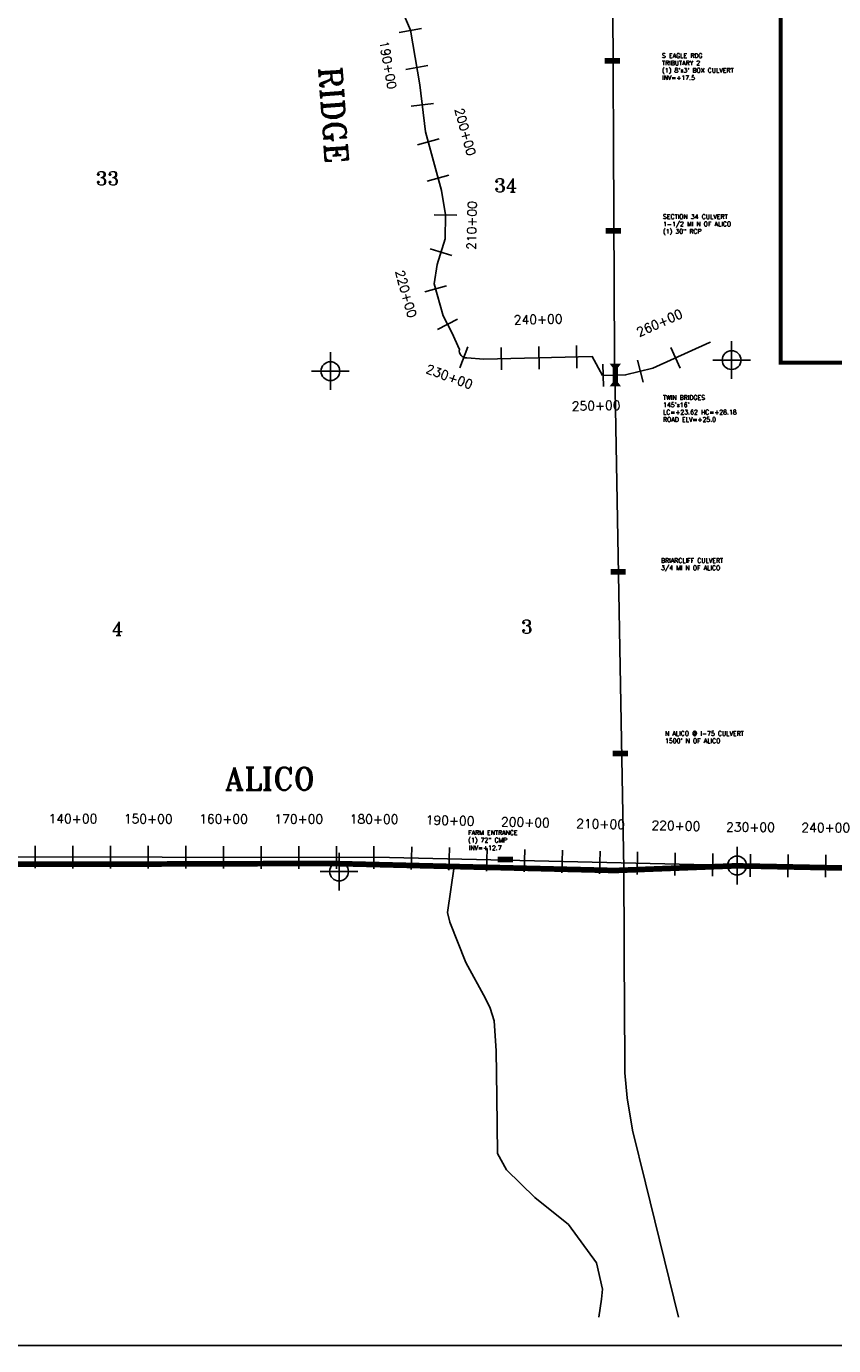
# Model space of a CAD drawing. Extents: x 195000 to 325707, y 779122 to 842722.
# Tile 6 of 21: x 232258 to 242982, y 779122 to 796640. Entities that reach past the tile are written whole.
import ezdxf
from ezdxf.enums import TextEntityAlignment as Align

# ---------------------------------------------------------------- set-up
doc = ezdxf.new("R2010")
doc.units = 0
doc.header["$LTSCALE"] = 800
doc.header["$PDMODE"] = 34
doc.header["$PDSIZE"] = 250
doc.linetypes.add('STREAM', pattern=[0])
doc.layers.get('0').update_dxf_attribs({"linetype": 'CONTINUOUS'})
for name, color, linetype in [('AIR', 10, 'CONTINUOUS'), ('BORDER', 1, 'CONTINUOUS'), ('EXLIMBS', 7, 'STREAM'), ('EXSTRUCTURES', 2, 'CONTINUOUS'), ('HEC2STA', 7, 'STREAM'), ('MAJROADS', 9, 'CONTINUOUS'), ('SEC', 2, 'CONTINUOUS'), ('TEXT', 7, 'CONTINUOUS'), ('WSHEDS', 11, 'CONTINUOUS')]:
    doc.layers.add(name, color=color, linetype=linetype)
doc.styles.get("Standard").update_dxf_attribs({"font": 'ROMANT'})

# ---------------------------------------------------------------- blocks, each defined once
blk = doc.blocks.new('RCP1')
at = {"color": 0, "const_width": 75}
blk.add_lwpolyline([(-100, 0), (100, 0)], dxfattribs=at)
blk = doc.blocks.new('BRIDGE1')
at = {"color": 0}
blk.add_lwpolyline([(-150, 0, 150, 75, 0), (-100, 0, 75, 75, 0), (100, 0, 75, 150, 0), (150, 0, 150, 150, 0)], format="xyseb", dxfattribs=at)

msp = doc.modelspace()

# ---------------------------------------------------------------- linework, layer by layer
at = {"layer": 'AIR', "color": 0, "const_width": 50}
msp.add_lwpolyline([(244144, 792175), (242278, 792175), (242278, 801166), (243741, 801166)], dxfattribs=at)
at = {"layer": 'BORDER', "color": 0}
msp.add_lwpolyline([(196174, 779122), (295174, 779122), (295174, 842722), (196174, 842722)], close=True, dxfattribs=at)
at = {"layer": 'EXLIMBS', "color": 0}
msp.add_lwpolyline([(236985, 797470), (237359, 796590), (237485, 795865), (237560, 795241), (237771, 794461), (237827, 794140), (237820, 793821), (237716, 793480), (237677, 793220), (237796, 792795), (237910, 792576), (238010, 792350, 0.489084), (238110, 792240), (238336, 792223), (239776, 792256), (239913, 792006), (240219, 792013), (240579, 792103), (241333, 792443), (241344, 792446)], format="xyb", dxfattribs=at)
msp.add_lwpolyline([(220755, 788775), (221261, 788875), (221301, 788854), (221637, 788456), (222542, 787307), (222935, 786359), (223403, 785531), (224451, 785633), (227182, 785642), (231040, 785612), (237083, 785603), (241699, 785497), (248085, 785462), (253037, 785462), (253019, 792196), (253054, 792357), (253172, 792444), (253333, 792470), (254134, 792470)], dxfattribs=at)
at = {"layer": 'HEC2STA', "color": 0}
for p, q in [((237507, 796613), (237211, 796561)), ((237593, 796120), (237298, 796069)), ((237666, 795618), (237368, 795582)), ((237741, 795146), (237452, 795068)), ((237872, 794664), (237582, 794585)), ((237976, 794132), (237677, 794138)), ((237909, 793600), (237622, 793687)), ((237840, 793197), (237551, 793116)), ((237987, 792753), (237721, 792615)), ((238018, 792104), (238122, 792386)), ((238565, 792378), (238572, 792078)), ((239065, 792390), (239072, 792090)), ((239565, 792402), (239572, 792102)), ((240818, 792375), (240941, 792102)), ((240377, 792207), (240450, 791916)), ((239917, 792157), (239923, 791857)), ((232376, 785760), (232376, 785460)), ((232876, 785759), (232876, 785459)), ((233376, 785758), (233376, 785458)), ((233876, 785757), (233876, 785457)), ((234376, 785757), (234376, 785457)), ((234876, 785756), (234876, 785456)), ((235376, 785755), (235376, 785455)), ((235876, 785755), (235876, 785455)), ((236376, 785754), (236376, 785454)), ((236876, 785753), (236876, 785453)), ((237379, 785746), (237372, 785446)), ((237879, 785735), (237872, 785435)), ((238379, 785723), (238372, 785423)), ((238879, 785712), (238872, 785412)), ((239379, 785700), (239372, 785401)), ((239879, 785689), (239872, 785389)), ((240378, 785678), (240372, 785378)), ((240878, 785666), (240871, 785366)), ((241378, 785655), (241371, 785355)), ((241876, 785647), (241874, 785347)), ((242376, 785644), (242374, 785344)), ((242876, 785641), (242874, 785341))]:
    msp.add_line(p, q, dxfattribs=at)
at = {"layer": 'MAJROADS', "color": 0}
for points in [[(240021, 807737), (240008, 805417), (240073, 792256), (240077, 792050)], [(240077, 792050), (240195, 785452), (240202, 783450), (240208, 783043), (240209, 782743), (240239, 782413), (240311, 781982), (240481, 781285), (240919, 779500)], [(223310, 785338), (223747, 785469), (224200, 785533), (224938, 785536), (225885, 785562), (231172, 785514), (234004, 785518), (236308, 785525), (240094, 785431), (241704, 785493), (247007, 785386), (252211, 785381), (252502, 785380)], [(237940, 785485), (237854, 784872), (237883, 784744), (238095, 784208), (238357, 783731), (238419, 783603), (238471, 783435), (238500, 783037), (238509, 782426), (238517, 781671), (238635, 781457), (239012, 781088), (239458, 780732), (239832, 780222), (239913, 779871), (239900, 779739), (239863, 779500)]]:
    msp.add_lwpolyline(points, dxfattribs=at)
at = {"layer": 'SEC', "color": 0}
for p in [(241627, 792209), (236297, 792062), (241699, 785497), (236412, 785417)]:
    msp.add_point(p, dxfattribs=at)
at = {"layer": 'WSHEDS', "color": 0, "const_width": 75}
msp.add_lwpolyline([(266977, 817550), (266601, 815769), (262583, 808023), (262546, 802778), (259946, 802778), (259946, 792267), (257387, 792224), (257535, 785613), (257541, 785366), (252188, 785380), (246985, 785386), (241682, 785493), (240072, 785431), (236286, 785525), (233981, 785517), (231149, 785513), (225862, 785561), (224915, 785535), (224178, 785532), (223725, 785469), (223288, 785338)], dxfattribs=at)

# ---------------------------------------------------------------- block references
at = {"layer": 'EXSTRUCTURES', "color": 0}
for p in [(240042, 796181), (240055, 793925), (240121, 789398), (240148, 786983), (238621, 785579)]:
    msp.add_blockref('RCP1', p, dxfattribs=at)
at = {"layer": 'EXSTRUCTURES', "color": 0, "rotation": 90}
msp.add_blockref('BRIDGE1', (240082, 792011), dxfattribs=at)

# ---------------------------------------------------------------- texts
at = {"layer": 'EXSTRUCTURES', "color": 0}
for s, p in [('S EAGLE RDG', (240702, 796221)), ('TRIBUTARY 2', (240702, 796124)), ("(1) 8'x3' BOX CULVERT", (240702, 796027)), ('INV=+17.5', (240702, 795929)), ('SECTION 34 CULVERT', (240715, 794083)), ('1-1/2 MI N OF ALICO', (240715, 793986)), ('(1) 30" RCP', (240715, 793889)), ('TWIN BRIDGES', (240715, 791681)), ("145'x16'", (240715, 791584)), ('LC=+23.62 HC=+28.18', (240715, 791487)), ('ROAD ELV=+25.0', (240715, 791390)), ('BRIARCLIFF CULVERT', (240689, 789517)), ('3/4 MI N OF ALICO', (240689, 789420)), ("1500' N OF ALICO", (240742, 787123)), ('N ALICO @ I-75 CULVERT', (240742, 787221)), ('FARM ENTRANCE', (238127, 785903)), ('(1) 72" CMP', (238127, 785805)), ('INV=+12.7', (238134, 785701))]:
    msp.add_text(s, height=60, dxfattribs=at).set_placement(p)
at = {"layer": 'HEC2STA', "color": 0}
for s, rotation, p in [('190+00', 279.9202, (237003, 796118)), ('200+00', 285.1544, (238031, 795225)), ('210+00', 88.8308, (238235, 793995)), ('220+00', 285.6284, (237243, 793073)), ('240+00', 1.3261, (239058, 792690)), ('260+00', 24.291, (240694, 792649)), ('230+00', 339.8154, (237857, 791932)), ('250+00', 1.2454, (239828, 791544)), ('140+00', 359.9171, (232877, 786059)), ('150+00', 359.9171, (233877, 786057)), ('160+00', 359.9171, (234877, 786056)), ('170+00', 359.9171, (235877, 786055)), ('180+00', 359.9171, (236877, 786053)), ('190+00', 358.6924, (237886, 786035)), ('200+00', 358.6924, (238886, 786012)), ('210+00', 358.6924, (239885, 785989)), ('220+00', 358.6924, (240885, 785966)), ('230+00', 359.6812, (241877, 785947)), ('240+00', 359.6812, (242877, 785941))]:
    msp.add_text(s, height=120, rotation=rotation, dxfattribs=at).set_placement(p, align=Align.CENTER)
at = {"layer": 'SEC', "color": 0}
for s, p in [('33', (233180, 794532)), ('34', (238472, 794439)), ('4', (233391, 788553)), ('3', (238828, 788580))]:
    msp.add_text(s, height=180, dxfattribs=at).set_placement(p)
at = {"layer": 'TEXT', "color": 0}
msp.add_text('RIDGE', height=300, rotation=274, dxfattribs=at).set_placement((236145, 796095))
msp.add_text('ALICO', height=300, dxfattribs=at).set_placement((234895, 786500))

doc.saveas('drawing.dxf')
